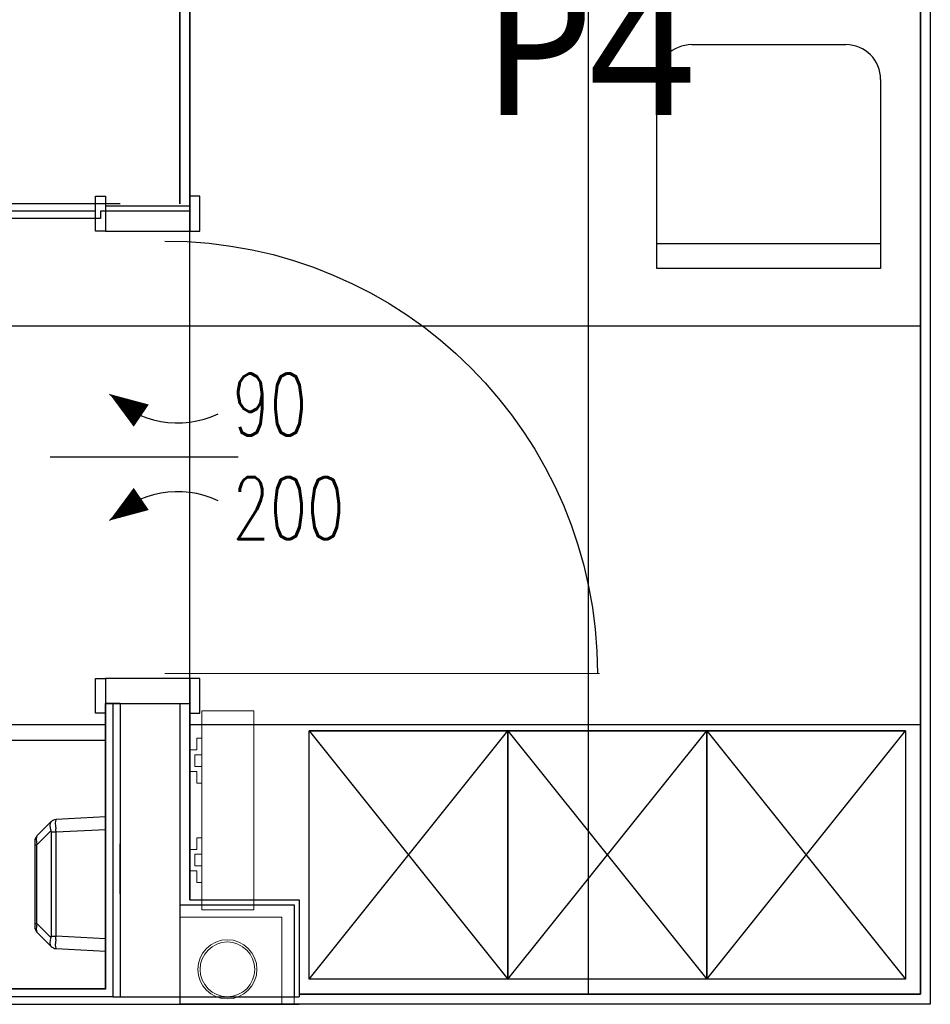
# Model space of a CAD drawing. Header units: centimetres. Extents: x -15121 to 30567, y -60641 to 0.
# Tile 101 of 256: x 4890 to 5073, y -25693 to -25495. Entities that reach past the tile are written whole.
import ezdxf

# ---------------------------------------------------------------- set-up
doc = ezdxf.new("R2010")
doc.units = ezdxf.units.CM
doc.header["$LTSCALE"] = 60
for name, color, linetype in [('A-----SZ', 8, 'Continuous'), ('A-MEB', 8, 'Continuous'), ('AIKA NP', 7, 'Continuous'), ('AIKA oznaczenia okładzin', 5, 'Continuous'), ('AIKA podłoga wc cała', 2, 'Continuous'), ('AIKA podłoga wc pod meble', 8, 'Continuous'), ('AIKA TYNK', 5, 'Continuous'), ('AIKA widokowe', 7, 'Continuous'), ('AIKA ŚCIANA', 8, 'Continuous')]:
    doc.layers.add(name, color=color, linetype=linetype)
doc.layers.add('IS_Grzejnik', color=15, linetype='Continuous', lineweight=5)
doc.layers.add('opisy', color=1, linetype='Continuous', lineweight=15)
doc.styles.add('RomanS', font='romans.shx')
doc.styles.add('SŁAWKA', font='simplex.shx', dxfattribs={"height": 12.5})

# ---------------------------------------------------------------- blocks, each defined once
blk = doc.blocks.new('SL suszarka do rąk góra')
at = {"layer": 'AIKA widokowe'}
for p, q in [((-11, 0), (-13.5, 0)), ((-13.5, 0), (-12.98, -9.92)), ((-10.48, -9.92), (-11, 0)), ((11, 0), (-11, 0)), ((11, 0), (10.48, -9.92)), ((13.5, 0), (11, 0)), ((12.98, -9.92), (13.5, 0)), ((-12.54, -10.91), (-12.51, -10.94)), ((-12.51, -10.94), (-9.69, -13.76)), ((-7.92, -13.76), (-10.74, -10.94)), ((10.48, -9.92), (-10.48, -9.92)), ((-10.48, -10.91), (-10.48, -9.92)), ((-10.48, -10.91), (10.48, -10.91)), ((10.74, -10.94), (7.92, -13.76)), ((9.69, -13.76), (12.51, -10.94)), ((10.48, -10.91), (10.48, -9.92)), ((12.51, -10.94), (12.54, -10.91)), ((7.92, -13.76), (-7.92, -13.76)), ((-7.92, -14.2), (-7.92, -13.76)), ((7.92, -14.2), (7.92, -13.76)), ((-8.63, -14.2), (-7.92, -14.2)), ((-7.92, -14.2), (7.92, -14.2)), ((7.92, -14.2), (8.63, -14.2))]:
    blk.add_line(p, q, dxfattribs=at)
for centre, start, end in [((-11.48, -9.85), 183, 225), ((11.48, -9.85), 315, 357), ((-8.63, -12.7), 225, 270), ((8.63, -12.7), 270, 315)]:
    blk.add_arc(centre, 1.5, start, end, dxfattribs=at)
for centre, major_axis, ratio, start_param, end_param in [((-10.43, -10.9), (-2.55, 0.98), 0.026186, 0.011642, 0.272072), ((-10.5, -9.41), (-2.48, -0.48), 0.181937, 0.23532, 1.282518), ((-10.5, -9.41), (-2.07, -1.45), 0.488826, 0.0861, 1.133298), ((-10.43, -10.9), (-2.5, -0.07), 0.391695, 4.725364, 4.985794), ((-10.43, -11.96), (-0.435, 0.977), 0.924938, 5.892541, 6.15297), ((10.43, -10.9), (-2.5, 0.07), 0.391695, 4.438984, 4.699414), ((10.43, -11.96), (0.435, 0.977), 0.924938, 0.130215, 0.390645), ((10.5, -9.41), (2.07, -1.45), 0.488826, 5.149887, 6.197085), ((10.5, -9.41), (2.48, -0.48), 0.181937, 5.000667, 6.047865), ((10.43, -10.9), (2.55, 0.98), 0.026186, 6.011113, 6.271543), ((-7.21, -12.7), (-2.53, -0.97), 0.29403, 0.130209, 1.177407), ((7.21, -12.7), (2.53, -0.97), 0.29403, 5.105779, 6.152976)]:
    blk.add_ellipse(centre, major_axis=major_axis, ratio=ratio, start_param=start_param, end_param=end_param, dxfattribs=at)

msp = doc.modelspace()

# ---------------------------------------------------------------- linework, layer by layer
at = {"layer": 'A-----SZ'}
for p, q in [((4910.0491, -25632.163), (4910.0491, -25691.1649)), ((4910.0491, -25670.4516), (4910.0491, -25660.4516)), ((4786.0491, -25692.6989), (4946.0491, -25692.6649))]:
    msp.add_line(p, q, dxfattribs=at)
at = {"layer": 'A-MEB'}
for p, q in [((5025.0491, -25499.6649), (5056.0491, -25499.6649)), ((5018.0491, -25539.6649), (5018.0491, -25506.6649)), ((5063.0491, -25506.6649), (5063.0491, -25544.6649)), ((5018.0491, -25539.6649), (5063.0491, -25539.6649)), ((5018.0491, -25544.6649), (5018.0491, -25539.6649)), ((5063.0491, -25544.6649), (5018.0491, -25544.6649)), ((4948.0491, -25687.6649), (4948.0491, -25637.6649)), ((4948.0491, -25637.6649), (4988.0491, -25637.6649)), ((4948.0491, -25687.6649), (4988.0491, -25637.6649)), ((4988.0491, -25637.6649), (4948.0491, -25637.6649)), ((4948.0491, -25637.6649), (4988.0491, -25687.6649)), ((4988.0491, -25637.6649), (4988.0491, -25687.6649)), ((4988.0491, -25687.6649), (4988.0491, -25637.6649)), ((4988.0491, -25637.6649), (5028.0491, -25637.6649)), ((4988.0491, -25687.6649), (5028.0491, -25637.6649)), ((5028.0491, -25637.6649), (4988.0491, -25637.6649)), ((4988.0491, -25637.6649), (5028.0491, -25687.6649)), ((5028.0491, -25637.6649), (5028.0491, -25687.6649)), ((5028.0491, -25687.6649), (5028.0491, -25637.6649)), ((5028.0491, -25637.6649), (5068.0491, -25637.6649)), ((5028.0491, -25687.6649), (5068.0491, -25637.6649)), ((5068.0491, -25637.6649), (5028.0491, -25637.6649)), ((5028.0491, -25637.6649), (5068.0491, -25687.6649)), ((5068.0491, -25637.6649), (5068.0491, -25687.6649)), ((4988.0491, -25687.6649), (4948.0491, -25687.6649)), ((5028.0491, -25687.6649), (4988.0491, -25687.6649)), ((5068.0491, -25687.6649), (5028.0491, -25687.6649))]:
    msp.add_line(p, q, dxfattribs=at)
for centre, start, end in [((5025.0491, -25506.6649), 90, 180), ((5056.0491, -25506.6649), 0, 90)]:
    msp.add_arc(centre, 7, start, end, dxfattribs=at)
at = {"layer": 'AIKA NP', "color": 8}
for points in [[(4932.0491, -25341.6649), (4922.0491, -25341.6649), (4922.0491, -25531.6649)], [(5035.0491, -25341.6649), (5073.0491, -25341.6649), (5073.0491, -25691.1649)], [(4922.0491, -25632.163), (4922.0491, -25672.6649), (4945.0491, -25672.6649), (4945.0491, -25691.1649)], [(4922.0491, -25632.163), (4922.0491, -25672.6649), (4945.0491, -25672.6649), (4945.0491, -25689.6649)]]:
    msp.add_lwpolyline(points, dxfattribs=at)
at = {"layer": 'AIKA podłoga wc cała'}
for p, q in [((5004.2491, -25690.6649), (5004.2491, -25315.6649)), ((5004.2491, -25636.4649), (5004.2491, -25315.6649)), ((4924.0491, -25671.6649), (4924.0491, -25343.6649)), ((4924.0491, -25671.6649), (4924.0491, -25343.6649)), ((4924.0491, -25343.6649), (4924.0491, -25533.163)), ((5071.0491, -25556.2649), (4787.5425, -25556.2649)), ((5071.0491, -25556.2649), (4924.0491, -25556.2649)), ((4907.0491, -25632.163), (4924.0491, -25632.163)), ((4907.0491, -25636.4649), (4787.5425, -25636.4649)), ((5071.0491, -25636.4649), (4924.0491, -25636.4649))]:
    msp.add_line(p, q, dxfattribs=at)
msp.add_lwpolyline([(4787.5425, -25534.663), (4787.5425, -25689.513), (4907.0491, -25689.513), (4907.0491, -25632.163), (4924.0491, -25632.163), (4924.0491, -25671.6649), (4946.0491, -25671.6649), (4946.0491, -25690.6649), (5071.0491, -25690.6649), (5071.0491, -25343.6649), (5035.0491, -25343.6649), (5035.0491, -25315.6649), (4932.0491, -25315.6649), (4932.0491, -25343.6649), (4924.0491, -25343.6649), (4924.0491, -25533.163), (4906.0491, -25533.163), (4906.0491, -25534.663)], close=True, dxfattribs=at)
at = {"layer": 'AIKA podłoga wc pod meble'}
for p, q in [((4924.0491, -25343.6649), (4924.0491, -25533.163)), ((5071.0491, -25690.6649), (5071.0491, -25343.6649)), ((4924.0491, -25671.6649), (4924.0491, -25530.163)), ((4924.0491, -25671.6649), (4924.0491, -25530.163)), ((4924.0491, -25533.163), (4906.0491, -25533.163)), ((4924.0491, -25556.2649), (4787.5425, -25556.2649)), ((4907.0491, -25632.163), (4924.0491, -25632.163)), ((4924.0491, -25632.163), (4924.0491, -25671.6649)), ((4907.0491, -25636.4649), (4787.5425, -25636.4649)), ((5071.0491, -25636.4649), (4924.0491, -25636.4649)), ((4924.0491, -25671.6649), (4946.0491, -25671.6649)), ((4946.0491, -25671.6649), (4946.0491, -25690.6649)), ((4946.0491, -25690.6649), (5071.0491, -25690.6649))]:
    msp.add_line(p, q, dxfattribs=at)
at = {"layer": 'AIKA TYNK'}
for p, q in [((4924.0491, -25632.163), (4924.0491, -25671.6649)), ((4924.0491, -25632.163), (4924.0491, -25671.6649)), ((4924.0491, -25671.6649), (4946.0491, -25671.6649)), ((4924.0491, -25671.6649), (4946.0491, -25671.6649)), ((4946.0491, -25671.6649), (4946.0491, -25691.1649)), ((4946.0491, -25671.6649), (4946.0491, -25690.6649)), ((4908.5491, -25691.1649), (4786.0491, -25691.1649)), ((5071.0491, -25690.6649), (4946.0491, -25690.6649))]:
    msp.add_line(p, q, dxfattribs=at)
for points in [[(4932.0491, -25343.6649), (4924.0491, -25343.6649), (4924.0491, -25533.163)], [(5035.0491, -25343.6649), (5071.0491, -25343.6649), (5071.0491, -25690.6649)], [(4924.0491, -25530.163), (4924.0491, -25533.163)], [(4905.0491, -25533.163), (4786.0444, -25533.163), (4786.0444, -25691.163)], [(4908.5491, -25632.163), (4908.5491, -25691.1649)]]:
    msp.add_lwpolyline(points, dxfattribs=at)
at = {"layer": 'AIKA widokowe', "extrusion": (0, 0, -1)}
msp.add_line((4933.7452, -25582.663), (4895.9498, -25582.663), dxfattribs=at)
msp.add_line((4933.7452, -25582.663), (4895.9498, -25582.663), dxfattribs=at)
at = {"layer": 'AIKA widokowe', "color": 8}
msp.add_line((4910.0491, -25632.163), (4907.0491, -25632.163), dxfattribs=at)
msp.add_line((4910.0491, -25632.163), (4907.0491, -25632.163), dxfattribs=at)
at = {"layer": 'AIKA widokowe'}
for p, q in [((4907.0491, -25639.6628), (4787.4091, -25639.6628)), ((4907.0491, -25689.6649), (4787.3458, -25689.5128))]:
    msp.add_line(p, q, dxfattribs=at)
for points in [[(4907.0491, -25537.163), (4905.0491, -25537.163), (4905.0491, -25530.163), (4907.0491, -25530.163)], [(4924.0491, -25537.163), (4926.0491, -25537.163), (4926.0491, -25530.163), (4924.0491, -25530.163)], [(4924.0491, -25537.163), (4926.0491, -25537.163), (4926.0491, -25530.163), (4924.0491, -25530.163)], [(4907.0491, -25537.163), (4924.0491, -25537.163), (4924.0491, -25532.163), (4907.0491, -25532.163)], [(4907.0491, -25537.163), (4924.0491, -25537.163), (4924.0491, -25532.163), (4907.0491, -25532.163)], [(4907.0491, -25634.163), (4905.0491, -25634.163), (4905.0491, -25627.163), (4907.0491, -25627.163)], [(4907.0491, -25634.163), (4905.0491, -25634.163), (4905.0491, -25627.163), (4907.0491, -25627.163)], [(4907.0491, -25632.163), (4924.0491, -25632.163), (4924.0491, -25627.163), (4907.0491, -25627.163)], [(4907.0491, -25632.163), (4924.0491, -25632.163), (4924.0491, -25627.163), (4907.0491, -25627.163)], [(4924.0491, -25634.163), (4926.0491, -25634.163), (4926.0491, -25627.163), (4924.0491, -25627.163)], [(4924.0491, -25634.163), (4926.0491, -25634.163), (4926.0491, -25627.163), (4924.0491, -25627.163)]]:
    msp.add_lwpolyline(points, close=True, dxfattribs=at)
at = {"layer": 'AIKA widokowe', "color": 8}
for points in [[(4910.0491, -25531.6649), (4786.0491, -25531.6649), (4786.0491, -25689.6649)], [(4910.0491, -25632.163), (4910.0491, -25691.1649)]]:
    msp.add_lwpolyline(points, dxfattribs=at)
at = {"layer": 'AIKA widokowe'}
for points in [[(4905.0491, -25534.663), (4787.5425, -25534.663), (4787.3458, -25689.5128)], [(4907.0491, -25632.163), (4907.0491, -25689.6649)]]:
    msp.add_lwpolyline(points, dxfattribs=at)
for points in [[(4907.8896, -25569.9397, 0, 5.4, 0), (4914.2727, -25574.2846, 5.4, 5.4, 0)], [(4907.8896, -25569.9397, 0, 5.4, 0), (4914.2727, -25574.2846, 5.4, 5.4, 0)], [(4907.8896, -25595.3862, 0, 5.4, 0), (4914.2727, -25591.0413, 5.4, 5.4, 0)], [(4907.8896, -25595.3862, 0, 5.4, 0), (4914.2727, -25591.0413, 5.4, 5.4, 0)]]:
    msp.add_lwpolyline(points, format="xyseb", dxfattribs=at)
at = {"layer": 'AIKA widokowe', "extrusion": (0, 0, -1)}
msp.add_arc((-4919.0491, -25626.163), 87, 90, 180, dxfattribs=at)
msp.add_arc((-4919.0491, -25626.163), 87, 90, 180, dxfattribs=at)
at = {"layer": 'AIKA widokowe'}
for centre, start, end in [((4921.6021, -25556.6556), 224.090838, 295.316168), ((4921.6021, -25556.6556), 224.090838, 295.316168), ((4921.6021, -25608.6703), 64.683832, 135.909162), ((4921.6021, -25608.6703), 64.683832, 135.909162)]:
    msp.add_arc(centre, 19.0919, start, end, dxfattribs=at)
at = {"layer": 'AIKA ŚCIANA'}
for p, q in [((4922.0491, -25531.6649), (4922.0491, -25341.6649)), ((5073.0491, -25341.6649), (5073.0491, -25692.6649)), ((4922.0491, -25635.6649), (4922.0491, -25691.1649)), ((4922.0491, -25635.6649), (4922.0491, -25692.6649)), ((4908.5491, -25691.1649), (4946.0491, -25691.1649)), ((5073.0491, -25692.6649), (4922.0491, -25692.6649))]:
    msp.add_line(p, q, dxfattribs=at)
at = {"layer": 'IS_Grzejnik', "color": 15, "extrusion": (0, 0, -1)}
msp.add_lwpolyline([(-4926.4491, -25673.6974), (-4926.4491, -25633.6974), (-4936.9491, -25633.6974), (-4936.9491, -25673.6974)], close=True, dxfattribs=at)
msp.add_lwpolyline([(-4926.4491, -25673.6974), (-4926.4491, -25633.6974), (-4936.9491, -25633.6974), (-4936.9491, -25673.6974)], close=True, dxfattribs=at)
at = {"layer": 'IS_Grzejnik', "color": 15}
for points in [[(4926.4491, -25648.1974), (4926.4491, -25644.8641), (4925.0491, -25644.8641), (4925.0491, -25642.5308), (4926.4491, -25642.5308), (4926.4491, -25639.1974), (4925.4491, -25639.1974), (4925.4491, -25641.5308), (4924.0491, -25641.5308), (4924.0491, -25645.8641), (4925.4491, -25645.8641), (4925.4491, -25648.1974)], [(4926.4491, -25648.1974), (4926.4491, -25644.8641), (4925.0491, -25644.8641), (4925.0491, -25642.5308), (4926.4491, -25642.5308), (4926.4491, -25639.1974), (4925.4491, -25639.1974), (4925.4491, -25641.5308), (4924.0491, -25641.5308), (4924.0491, -25645.8641), (4925.4491, -25645.8641), (4925.4491, -25648.1974)], [(4926.4491, -25668.1974), (4926.4491, -25664.8641), (4925.0491, -25664.8641), (4925.0491, -25662.5308), (4926.4491, -25662.5308), (4926.4491, -25659.1974), (4925.4491, -25659.1974), (4925.4491, -25661.5308), (4924.0491, -25661.5308), (4924.0491, -25665.8641), (4925.4491, -25665.8641), (4925.4491, -25668.1974)], [(4926.4491, -25668.1974), (4926.4491, -25664.8641), (4925.0491, -25664.8641), (4925.0491, -25662.5308), (4926.4491, -25662.5308), (4926.4491, -25659.1974), (4925.4491, -25659.1974), (4925.4491, -25661.5308), (4924.0491, -25661.5308), (4924.0491, -25665.8641), (4925.4491, -25665.8641), (4925.4491, -25668.1974)]]:
    msp.add_lwpolyline(points, close=True, dxfattribs=at)
at = {"layer": 'opisy', "color": 0, "extrusion": (0, 0, -1)}
msp.add_line((4919.0491, -25626.163), (5006.4841, -25626.163), dxfattribs=at)
msp.add_line((4919.0491, -25626.163), (5006.4841, -25626.163), dxfattribs=at)
at = {"layer": 'opisy', "color": 5}
msp.add_line((4910.0491, -25632.163), (4924.0491, -25632.163), dxfattribs=at)
msp.add_line((4910.0491, -25632.163), (4924.0491, -25632.163), dxfattribs=at)
at = {"layer": 'opisy'}
for p, q in [((4909.0491, -25634.163), (4909.0491, -25634.163)), ((4909.0491, -25634.163), (4909.0491, -25634.163)), ((4922.0491, -25672.6649), (4945.0491, -25672.6649)), ((4922.0491, -25672.6649), (4945.0491, -25672.6649)), ((4945.0491, -25672.6649), (4945.0491, -25692.6649))]:
    msp.add_line(p, q, dxfattribs=at)
at = {"layer": 'opisy', "color": 8}
for p, q in [((4922.0491, -25675.1649), (4942.5491, -25675.1649)), ((4922.0491, -25675.1649), (4942.5491, -25675.1649)), ((4942.5491, -25675.1649), (4942.5491, -25691.1649)), ((4942.5491, -25675.1649), (4942.5491, -25692.6649))]:
    msp.add_line(p, q, dxfattribs=at)
at = {"layer": 'opisy', "color": 1}
for p, q in [((4983.4328, -25692.6649), (4958.4328, -25692.6649)), ((5039.2618, -25692.6649), (5064.2618, -25692.6649))]:
    msp.add_line(p, q, dxfattribs=at)
at = {"layer": 'opisy'}
for radius in [5.9579, 5.9579, 5.5, 5.5]:
    msp.add_circle((4931.5972, -25685.665), radius, dxfattribs=at)

# ---------------------------------------------------------------- block references
at = {"layer": 'AIKA widokowe', "color": 6, "rotation": 270}
msp.add_blockref('SL suszarka do rąk góra', (4907.0491, -25668.5162), dxfattribs=at)

# ---------------------------------------------------------------- texts
at = {"layer": 'AIKA oznaczenia okładzin', "insert": (4982.9828, -25485.3153), "char_height": 28.472875, "width": 428.138012, "attachment_point": 1, "rotation": 0.003297, "style": 'SŁAWKA'}
msp.add_mtext('{\\fTrebuchet MS|b0|i0|c238|p34;\\T0.95;P4}', dxfattribs=at)
at = {"layer": 'AIKA widokowe', "style": 'RomanS', "width": 0.7}
for s, p in [('90', (4932.6335, -25578.2992)), ('90', (4932.6335, -25578.2992)), ('200', (4932.6335, -25599.1325)), ('200', (4932.6335, -25599.1325))]:
    msp.add_text(s, height=12.5, rotation=360, dxfattribs=at).set_placement(p)

doc.saveas('drawing.dxf')
